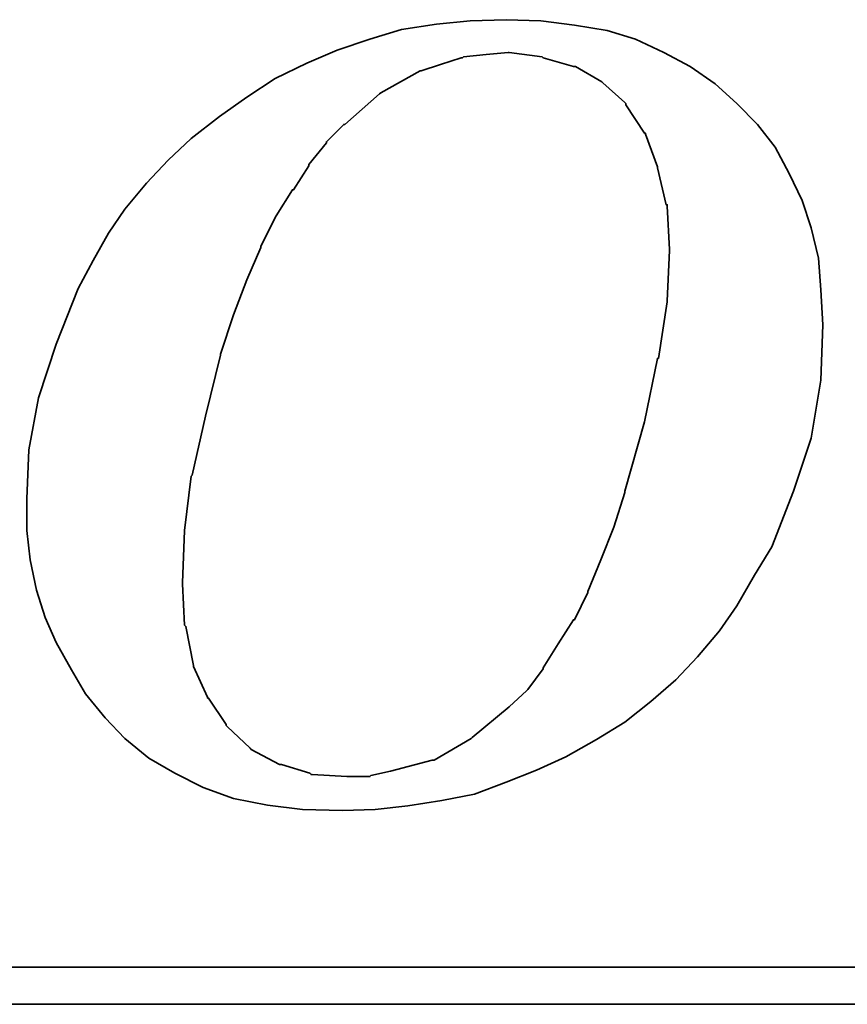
# Model space of a CAD drawing. Header units: millimetres. Extents: x -96 to 653, y -113 to 115.
# Tile 94 of 99: x 385 to 388, y 3 to 7. Entities that reach past the tile are written whole.
import ezdxf

# ---------------------------------------------------------------- set-up
doc = ezdxf.new("R2010")
doc.units = ezdxf.units.MM
doc.layers.add('DIM', color=4, linetype='Continuous')
doc.layers.add('layer 1', color=7, linetype='Continuous')

# ---------------------------------------------------------------- blocks, each defined once
blk = doc.blocks.new('TBI MOTION logo(完整正式版)')
at = {"layer": 'layer 1', "color": 22, "lineweight": 35}
for points, knots in [([(35.79625, -6.98375), (35.79625, -6.98375), (36.23125, -7.43875), (36.23125, -7.43875), (36.23125, -7.43875), (36.23125, -7.43875), (36.75625, -7.87125), (36.75625, -7.87125), (36.75625, -7.87125), (36.75625, -7.87125), (37.33125, -8.20375), (37.33125, -8.20375), (37.33125, -8.20375), (37.33125, -8.20375), (37.95625, -8.51875), (37.95625, -8.51875), (37.95625, -8.51875), (37.95625, -8.51875), (38.62625, -8.75875), (38.62625, -8.75875), (38.62625, -8.75875), (38.62625, -8.75875), (39.37125, -8.90375), (39.37125, -8.90375), (39.37125, -8.90375), (39.37125, -8.90375), (40.14125, -8.99875), (40.14125, -8.99875), (40.14125, -8.99875), (40.14125, -8.99875), (41.02625, -9.02375), (41.02625, -9.02375), (41.02625, -9.02375), (41.02625, -9.02375), (41.74625, -8.99875), (41.74625, -8.99875), (41.74625, -8.99875), (41.74625, -8.99875), (42.46625, -8.92375), (42.46625, -8.92375), (42.46625, -8.92375), (42.46625, -8.92375), (43.21125, -8.80625), (43.21125, -8.80625), (43.21125, -8.80625), (43.21125, -8.80625), (43.93125, -8.66375), (43.93125, -8.66375), (43.93125, -8.66375), (43.93125, -8.66375), (44.62625, -8.39875), (44.62625, -8.39875), (44.62625, -8.39875), (44.62625, -8.39875), (45.29625, -8.13375), (45.29625, -8.13375), (45.29625, -8.13375), (45.29625, -8.13375), (45.94625, -7.84375), (45.94625, -7.84375), (45.94625, -7.84375), (45.94625, -7.84375), (46.61625, -7.46375), (46.61625, -7.46375), (46.61625, -7.46375), (46.61625, -7.46375), (47.24125, -7.07875), (47.24125, -7.07875), (47.24125, -7.07875), (47.24125, -7.07875), (47.81625, -6.62375), (47.81625, -6.62375), (47.81625, -6.62375), (47.81625, -6.62375), (48.36875, -6.14375), (48.36875, -6.14375), (48.36875, -6.14375), (48.36875, -6.14375), (48.84625, -5.64125), (48.84625, -5.64125), (48.84625, -5.64125), (48.84625, -5.64125), (49.32625, -5.06375), (49.32625, -5.06375), (49.32625, -5.06375), (49.32625, -5.06375), (49.71125, -4.51374), (49.71125, -4.51374), (49.71125, -4.51374), (49.71125, -4.51374), (50.09625, -3.83874), (50.09625, -3.83874), (50.09625, -3.83874), (50.09625, -3.83874), (50.48125, -3.21374), (50.48125, -3.21374), (50.48125, -3.21374), (50.48125, -3.21374), (50.96125, -1.99125), (50.96125, -1.99125), (50.96125, -1.99125), (50.96125, -1.99125), (51.34375, -0.81875), (51.34375, -0.81875), (51.34375, -0.81875), (51.34375, -0.81875), (51.56125, 0.45624), (51.56125, 0.45624), (51.56125, 0.45624), (51.56125, 0.45624), (51.60625, 1.67624), (51.60625, 1.67624), (51.60625, 1.67624), (51.60625, 1.67624), (51.56125, 2.44625), (51.56125, 2.44625), (51.56125, 2.44625), (51.56125, 2.44625), (51.51125, 3.14125), (51.51125, 3.14125), (51.51125, 3.14125), (51.51125, 3.14125), (51.34375, 3.81125), (51.34375, 3.81125), (51.34375, 3.81125), (51.34375, 3.81125), (51.15125, 4.41125), (51.15125, 4.41125), (51.15125, 4.41125), (51.15125, 4.41125), (50.86125, 5.01125), (50.86125, 5.01125), (50.86125, 5.01125), (50.86125, 5.01125), (50.55125, 5.58875), (50.55125, 5.58875), (50.55125, 5.58875), (50.55125, 5.58875), (50.16625, 6.09125), (50.16625, 6.09125), (50.16625, 6.09125), (50.16625, 6.09125), (49.71125, 6.54875), (49.71125, 6.54875), (49.71125, 6.54875), (49.71125, 6.54875), (49.23125, 6.98125), (49.23125, 6.98125), (49.23125, 6.98125), (49.23125, 6.98125), (48.67875, 7.36625), (48.67875, 7.36625), (48.67875, 7.36625), (48.67875, 7.36625), (48.10375, 7.67625), (48.10375, 7.67625), (48.10375, 7.67625), (48.10375, 7.67625), (47.48125, 7.96375), (47.48125, 7.96375), (47.48125, 7.96375), (47.48125, 7.96375), (46.85625, 8.15625), (46.85625, 8.15625), (46.85625, 8.15625), (46.85625, 8.15625), (46.13625, 8.27624), (46.13625, 8.27624), (46.13625, 8.27624), (46.13625, 8.27624), (45.39125, 8.37125), (45.39125, 8.37125), (45.39125, 8.37125), (45.39125, 8.37125), (44.62625, 8.39624), (44.62625, 8.39624), (44.62625, 8.39624), (44.62625, 8.39624), (43.83625, 8.37125), (43.83625, 8.37125), (43.83625, 8.37125), (43.83625, 8.37125), (43.09125, 8.30125), (43.09125, 8.30125), (43.09125, 8.30125), (43.09125, 8.30125), (42.32125, 8.18125), (42.32125, 8.18125), (42.32125, 8.18125), (42.32125, 8.18125), (41.62875, 7.96375), (41.62875, 7.96375), (41.62875, 7.96375), (41.62875, 7.96375), (40.90625, 7.72625), (40.90625, 7.72625), (40.90625, 7.72625), (40.90625, 7.72625), (40.23624, 7.43625), (40.23624, 7.43625), (40.23624, 7.43625), (40.23624, 7.43625), (39.54124, 7.10125), (39.54124, 7.10125), (39.54124, 7.10125), (39.54124, 7.10125), (38.91625, 6.69125), (38.91625, 6.69125), (38.91625, 6.69125), (38.91625, 6.69125), (38.31625, 6.26125), (38.31625, 6.26125), (38.31625, 6.26125), (38.31625, 6.26125), (37.69125, 5.78125), (37.69125, 5.78125), (37.69125, 5.78125), (37.69125, 5.78125), (37.18625, 5.30125), (37.18625, 5.30125), (37.18625, 5.30125), (37.18625, 5.30125), (36.70625, 4.79624), (36.70625, 4.79624), (36.70625, 4.79624), (36.70625, 4.79624), (36.23125, 4.22125), (36.23125, 4.22125), (36.23125, 4.22125), (36.23125, 4.22125), (35.87124, 3.69375), (35.87124, 3.69375), (35.87124, 3.69375), (35.87124, 3.69375), (35.53125, 3.09125), (35.53125, 3.09125), (35.53125, 3.09125), (35.53125, 3.09125), (35.19875, 2.47125), (35.19875, 2.47125), (35.19875, 2.47125), (35.19875, 2.47125), (34.71625, 1.24625), (34.71625, 1.24625), (34.71625, 1.24625), (34.71625, 1.24625), (34.33125, 0.06874), (34.33125, 0.06874), (34.33125, 0.06874), (34.33125, 0.06874), (34.11625, -1.07875), (34.11625, -1.07875), (34.11625, -1.07875), (34.11625, -1.07875), (34.07125, -2.15875), (34.07125, -2.15875), (34.07125, -2.15875), (34.07125, -2.15875), (34.07125, -2.85375), (34.07125, -2.85375), (34.07125, -2.85375), (34.07125, -2.85375), (34.14125, -3.50375), (34.14125, -3.50375), (34.14125, -3.50375), (34.14125, -3.50375), (34.28625, -4.17375), (34.28625, -4.17375), (34.28625, -4.17375), (34.28625, -4.17375), (34.47625, -4.77624), (34.47625, -4.77624), (34.47625, -4.77624), (34.47625, -4.77624), (34.71625, -5.32625), (34.71625, -5.32625), (34.71625, -5.32625), (34.71625, -5.32625), (35.05375, -5.92875), (35.05375, -5.92875), (35.05375, -5.92875), (35.05375, -5.92875), (35.36375, -6.45375), (35.36375, -6.45375), (35.36375, -6.45375), (35.36375, -6.45375), (35.79625, -6.98375), (35.79625, -6.98375)], [0, 0, 0, 0, 0.01388889, 0.01388889, 0.01388889, 0.01388889, 0.02777778, 0.02777778, 0.02777778, 0.02777778, 0.04166667, 0.04166667, 0.04166667, 0.04166667, 0.05555556, 0.05555556, 0.05555556, 0.05555556, 0.06944444, 0.06944444, 0.06944444, 0.06944444, 0.08333333, 0.08333333, 0.08333333, 0.08333333, 0.09722222, 0.09722222, 0.09722222, 0.09722222, 0.11111111, 0.11111111, 0.11111111, 0.11111111, 0.125, 0.125, 0.125, 0.125, 0.13888889, 0.13888889, 0.13888889, 0.13888889, 0.15277778, 0.15277778, 0.15277778, 0.15277778, 0.16666667, 0.16666667, 0.16666667, 0.16666667, 0.18055556, 0.18055556, 0.18055556, 0.18055556, 0.19444444, 0.19444444, 0.19444444, 0.19444444, 0.20833333, 0.20833333, 0.20833333, 0.20833333, 0.22222222, 0.22222222, 0.22222222, 0.22222222, 0.23611111, 0.23611111, 0.23611111, 0.23611111, 0.25, 0.25, 0.25, 0.25, 0.26388889, 0.26388889, 0.26388889, 0.26388889, 0.27777778, 0.27777778, 0.27777778, 0.27777778, 0.29166667, 0.29166667, 0.29166667, 0.29166667, 0.30555556, 0.30555556, 0.30555556, 0.30555556, 0.31944444, 0.31944444, 0.31944444, 0.31944444, 0.33333333, 0.33333333, 0.33333333, 0.33333333, 0.34722222, 0.34722222, 0.34722222, 0.34722222, 0.36111111, 0.36111111, 0.36111111, 0.36111111, 0.375, 0.375, 0.375, 0.375, 0.38888889, 0.38888889, 0.38888889, 0.38888889, 0.40277778, 0.40277778, 0.40277778, 0.40277778, 0.41666667, 0.41666667, 0.41666667, 0.41666667, 0.43055556, 0.43055556, 0.43055556, 0.43055556, 0.44444444, 0.44444444, 0.44444444, 0.44444444, 0.45833333, 0.45833333, 0.45833333, 0.45833333, 0.47222222, 0.47222222, 0.47222222, 0.47222222, 0.48611111, 0.48611111, 0.48611111, 0.48611111, 0.5, 0.5, 0.5, 0.5, 0.51388889, 0.51388889, 0.51388889, 0.51388889, 0.52777778, 0.52777778, 0.52777778, 0.52777778, 0.54166667, 0.54166667, 0.54166667, 0.54166667, 0.55555556, 0.55555556, 0.55555556, 0.55555556, 0.56944444, 0.56944444, 0.56944444, 0.56944444, 0.58333333, 0.58333333, 0.58333333, 0.58333333, 0.59722222, 0.59722222, 0.59722222, 0.59722222, 0.61111111, 0.61111111, 0.61111111, 0.61111111, 0.625, 0.625, 0.625, 0.625, 0.63888889, 0.63888889, 0.63888889, 0.63888889, 0.65277778, 0.65277778, 0.65277778, 0.65277778, 0.66666667, 0.66666667, 0.66666667, 0.66666667, 0.68055556, 0.68055556, 0.68055556, 0.68055556, 0.69444444, 0.69444444, 0.69444444, 0.69444444, 0.70833333, 0.70833333, 0.70833333, 0.70833333, 0.72222222, 0.72222222, 0.72222222, 0.72222222, 0.73611111, 0.73611111, 0.73611111, 0.73611111, 0.75, 0.75, 0.75, 0.75, 0.76388889, 0.76388889, 0.76388889, 0.76388889, 0.77777778, 0.77777778, 0.77777778, 0.77777778, 0.79166667, 0.79166667, 0.79166667, 0.79166667, 0.80555556, 0.80555556, 0.80555556, 0.80555556, 0.81944444, 0.81944444, 0.81944444, 0.81944444, 0.83333333, 0.83333333, 0.83333333, 0.83333333, 0.84722222, 0.84722222, 0.84722222, 0.84722222, 0.86111111, 0.86111111, 0.86111111, 0.86111111, 0.875, 0.875, 0.875, 0.875, 0.88888889, 0.88888889, 0.88888889, 0.88888889, 0.90277778, 0.90277778, 0.90277778, 0.90277778, 0.91666667, 0.91666667, 0.91666667, 0.91666667, 0.93055556, 0.93055556, 0.93055556, 0.93055556, 0.94444444, 0.94444444, 0.94444444, 0.94444444, 0.95833333, 0.95833333, 0.95833333, 0.95833333, 0.97222222, 0.97222222, 0.97222222, 0.97222222, 0.98611111, 0.98611111, 0.98611111, 0.98611111, 1, 1, 1, 1]), ([(38.33875, 1.03124), (38.33875, 1.03124), (38.62625, 1.89625), (38.62625, 1.89625), (38.62625, 1.89625), (38.62625, 1.89625), (38.91625, 2.66375), (38.91625, 2.66375), (38.91625, 2.66375), (38.91625, 2.66375), (39.22625, 3.38125), (39.22625, 3.38125), (39.22625, 3.38125), (39.22625, 3.38125), (39.22625, 3.40624), (39.22625, 3.40624), (39.22625, 3.40624), (39.22625, 3.40624), (39.56124, 4.07624), (39.56124, 4.07624), (39.56124, 4.07624), (39.56124, 4.07624), (39.92125, 4.65125), (39.92125, 4.65125), (39.92125, 4.65125), (39.92125, 4.65125), (39.94625, 4.65125), (39.94625, 4.65125), (39.94625, 4.65125), (39.94625, 4.65125), (40.28125, 5.17875), (40.28125, 5.17875), (40.28125, 5.17875), (40.28125, 5.17875), (40.28125, 5.20375), (40.28125, 5.20375), (40.28125, 5.20375), (40.28125, 5.20375), (40.66875, 5.68625), (40.66875, 5.68625), (40.66875, 5.68625), (40.66875, 5.68625), (40.66875, 5.70625), (40.66875, 5.70625), (40.66875, 5.70625), (40.66875, 5.70625), (41.05124, 6.09125), (41.05124, 6.09125), (41.05124, 6.09125), (41.05124, 6.09125), (41.07625, 6.09125), (41.07625, 6.09125), (41.07625, 6.09125), (41.07625, 6.09125), (41.84125, 6.76625), (41.84125, 6.76625), (41.84125, 6.76625), (41.84125, 6.76625), (41.86625, 6.78625), (41.86625, 6.78625), (41.86625, 6.78625), (41.86625, 6.78625), (42.73125, 7.26624), (42.73125, 7.26624), (42.73125, 7.26624), (42.73125, 7.26624), (42.75625, 7.26624), (42.75625, 7.26624), (42.75625, 7.26624), (42.75625, 7.26624), (43.18625, 7.41125), (43.18625, 7.41125), (43.18625, 7.41125), (43.18625, 7.41125), (43.64125, 7.55625), (43.64125, 7.55625), (43.64125, 7.55625), (43.64125, 7.55625), (43.66625, 7.55625), (43.66625, 7.55625), (43.66625, 7.55625), (43.66625, 7.55625), (43.69125, 7.58124), (43.69125, 7.58124), (43.69125, 7.58124), (43.69125, 7.58124), (44.19125, 7.62625), (44.19125, 7.62625), (44.19125, 7.62625), (44.19125, 7.62625), (44.67125, 7.67625), (44.67125, 7.67625), (44.67125, 7.67625), (44.67125, 7.67625), (44.69625, 7.67625), (44.69625, 7.67625), (44.69625, 7.67625), (44.69625, 7.67625), (45.41875, 7.58124), (45.41875, 7.58124), (45.41875, 7.58124), (45.41875, 7.58124), (45.44125, 7.55625), (45.44125, 7.55625), (45.44125, 7.55625), (45.44125, 7.55625), (46.11125, 7.36625), (46.11125, 7.36625), (46.11125, 7.36625), (46.11125, 7.36625), (46.13625, 7.36625), (46.13625, 7.36625), (46.13625, 7.36625), (46.13625, 7.36625), (46.15875, 7.36625), (46.15875, 7.36625), (46.15875, 7.36625), (46.15875, 7.36625), (46.73625, 7.02624), (46.73625, 7.02624), (46.73625, 7.02624), (46.73625, 7.02624), (46.76125, 7.00624), (46.76125, 7.00624), (46.76125, 7.00624), (46.76125, 7.00624), (47.24125, 6.57124), (47.24125, 6.57124), (47.24125, 6.57124), (47.24125, 6.57124), (47.26625, 6.54875), (47.26625, 6.54875), (47.26625, 6.54875), (47.26625, 6.54875), (47.26625, 6.52375), (47.26625, 6.52375), (47.26625, 6.52375), (47.26625, 6.52375), (47.67375, 5.89875), (47.67375, 5.89875), (47.67375, 5.89875), (47.67375, 5.89875), (47.69625, 5.89875), (47.69625, 5.89875), (47.69625, 5.89875), (47.69625, 5.89875), (47.69625, 5.87625), (47.69625, 5.87625), (47.69625, 5.87625), (47.69625, 5.87625), (47.96125, 5.15625), (47.96125, 5.15625), (47.96125, 5.15625), (47.96125, 5.15625), (47.96125, 5.13125), (47.96125, 5.13125), (47.96125, 5.13125), (47.96125, 5.13125), (48.15125, 4.31875), (48.15125, 4.31875), (48.15125, 4.31875), (48.15125, 4.31875), (48.17625, 4.31875), (48.17625, 4.31875), (48.17625, 4.31875), (48.17625, 4.31875), (48.17625, 4.29125), (48.17625, 4.29125), (48.17625, 4.29125), (48.17625, 4.29125), (48.22625, 3.33125), (48.22625, 3.33125), (48.22625, 3.33125), (48.22625, 3.33125), (48.22625, 3.30875), (48.22625, 3.30875), (48.22625, 3.30875), (48.22625, 3.30875), (48.17625, 2.20624), (48.17625, 2.20624), (48.17625, 2.20624), (48.17625, 2.20624), (48.17625, 2.18124), (48.17625, 2.18124), (48.17625, 2.18124), (48.17625, 2.18124), (47.98375, 0.93624), (47.98375, 0.93624), (47.98375, 0.93624), (47.98375, 0.93624), (47.96125, 0.93624), (47.96125, 0.93624), (47.96125, 0.93624), (47.96125, 0.93624), (47.67375, -0.45874), (47.67375, -0.45874), (47.67375, -0.45874), (47.67375, -0.45874), (47.24125, -1.99125), (47.24125, -1.99125), (47.24125, -1.99125), (47.24125, -1.99125), (47.24125, -2.01874), (47.24125, -2.01874), (47.24125, -2.01874), (47.24125, -2.01874), (47.00125, -2.78375), (47.00125, -2.78375), (47.00125, -2.78375), (47.00125, -2.78375), (46.71125, -3.50375), (46.71125, -3.50375), (46.71125, -3.50375), (46.71125, -3.50375), (46.42625, -4.19875), (46.42625, -4.19875), (46.42625, -4.19875), (46.42625, -4.19875), (46.42625, -4.22375), (46.42625, -4.22375), (46.42625, -4.22375), (46.42625, -4.22375), (46.13625, -4.82374), (46.13625, -4.82374), (46.13625, -4.82374), (46.13625, -4.82374), (46.11125, -4.82374), (46.11125, -4.82374), (46.11125, -4.82374), (46.11125, -4.82374), (45.77625, -5.35125), (45.77625, -5.35125), (45.77625, -5.35125), (45.77625, -5.35125), (45.44125, -5.87875), (45.44125, -5.87875), (45.44125, -5.87875), (45.44125, -5.87875), (45.44125, -5.90375), (45.44125, -5.90375), (45.44125, -5.90375), (45.44125, -5.90375), (45.10625, -6.35875), (45.10625, -6.35875), (45.10625, -6.35875), (45.10625, -6.35875), (45.08125, -6.38375), (45.08125, -6.38375), (45.08125, -6.38375), (45.08125, -6.38375), (44.69625, -6.74375), (44.69625, -6.74375), (44.69625, -6.74375), (44.69625, -6.74375), (43.88375, -7.41625), (43.88375, -7.41625), (43.88375, -7.41625), (43.88375, -7.41625), (43.85625, -7.43875), (43.85625, -7.43875), (43.85625, -7.43875), (43.85625, -7.43875), (43.04125, -7.91875), (43.04125, -7.91875), (43.04125, -7.91875), (43.04125, -7.91875), (43.01625, -7.91875), (43.01625, -7.91875), (43.01625, -7.91875), (43.01625, -7.91875), (42.99625, -7.91875), (42.99625, -7.91875), (42.99625, -7.91875), (42.99625, -7.91875), (42.08125, -8.15875), (42.08125, -8.15875), (42.08125, -8.15875), (42.08125, -8.15875), (41.65125, -8.25625), (41.65125, -8.25625), (41.65125, -8.25625), (41.65125, -8.25625), (41.62875, -8.27875), (41.62875, -8.27875), (41.62875, -8.27875), (41.62875, -8.27875), (41.60125, -8.27875), (41.60125, -8.27875), (41.60125, -8.27875), (41.60125, -8.27875), (41.12125, -8.27875), (41.12125, -8.27875), (41.12125, -8.27875), (41.12125, -8.27875), (40.35624, -8.23125), (40.35624, -8.23125), (40.35624, -8.23125), (40.35624, -8.23125), (40.33125, -8.23125), (40.33125, -8.23125), (40.33125, -8.23125), (40.33125, -8.23125), (40.30625, -8.20375), (40.30625, -8.20375), (40.30625, -8.20375), (40.30625, -8.20375), (39.68375, -8.01375), (39.68375, -8.01375), (39.68375, -8.01375), (39.68375, -8.01375), (39.66124, -8.01375), (39.66124, -8.01375), (39.66124, -8.01375), (39.66124, -8.01375), (39.63625, -8.01375), (39.63625, -8.01375), (39.63625, -8.01375), (39.63625, -8.01375), (39.01125, -7.67875), (39.01125, -7.67875), (39.01125, -7.67875), (39.01125, -7.67875), (38.98875, -7.65375), (38.98875, -7.65375), (38.98875, -7.65375), (38.98875, -7.65375), (38.48625, -7.17375), (38.48625, -7.17375), (38.48625, -7.17375), (38.48625, -7.17375), (38.45875, -7.14875), (38.45875, -7.14875), (38.45875, -7.14875), (38.45875, -7.14875), (38.45875, -7.12875), (38.45875, -7.12875), (38.45875, -7.12875), (38.45875, -7.12875), (38.07625, -6.54875), (38.07625, -6.54875), (38.07625, -6.54875), (38.07625, -6.54875), (38.05125, -6.54875), (38.05125, -6.54875), (38.05125, -6.54875), (38.05125, -6.54875), (38.05125, -6.52875), (38.05125, -6.52875), (38.05125, -6.52875), (38.05125, -6.52875), (37.74125, -5.85375), (37.74125, -5.85375), (37.74125, -5.85375), (37.74125, -5.85375), (37.74125, -5.82875), (37.74125, -5.82875), (37.74125, -5.82875), (37.74125, -5.82875), (37.57375, -4.96875), (37.57375, -4.96875), (37.57375, -4.96875), (37.57375, -4.96875), (37.54625, -4.94375), (37.54625, -4.94375), (37.54625, -4.94375), (37.54625, -4.94375), (37.50125, -4.03375), (37.50125, -4.03375), (37.50125, -4.03375), (37.50125, -4.03375), (37.50125, -4.00875), (37.50125, -4.00875), (37.50125, -4.00875), (37.50125, -4.00875), (37.54625, -2.85375), (37.54625, -2.85375), (37.54625, -2.85375), (37.54625, -2.85375), (37.69125, -1.65875), (37.69125, -1.65875), (37.69125, -1.65875), (37.69125, -1.65875), (37.71624, -1.63375), (37.71624, -1.63375), (37.71624, -1.63375), (37.71624, -1.63375), (38.00375, -0.33875), (38.00375, -0.33875), (38.00375, -0.33875), (38.00375, -0.33875), (38.33875, 1.00624), (38.33875, 1.00624), (38.33875, 1.00624), (38.33875, 1.00624), (38.33875, 1.03124), (38.33875, 1.03124)], [0, 0, 0, 0, 0.01010101, 0.01010101, 0.01010101, 0.01010101, 0.02020202, 0.02020202, 0.02020202, 0.02020202, 0.03030303, 0.03030303, 0.03030303, 0.03030303, 0.04040404, 0.04040404, 0.04040404, 0.04040404, 0.05050505, 0.05050505, 0.05050505, 0.05050505, 0.06060606, 0.06060606, 0.06060606, 0.06060606, 0.07070707, 0.07070707, 0.07070707, 0.07070707, 0.08080808, 0.08080808, 0.08080808, 0.08080808, 0.09090909, 0.09090909, 0.09090909, 0.09090909, 0.1010101, 0.1010101, 0.1010101, 0.1010101, 0.11111111, 0.11111111, 0.11111111, 0.11111111, 0.12121212, 0.12121212, 0.12121212, 0.12121212, 0.13131313, 0.13131313, 0.13131313, 0.13131313, 0.14141414, 0.14141414, 0.14141414, 0.14141414, 0.15151515, 0.15151515, 0.15151515, 0.15151515, 0.16161616, 0.16161616, 0.16161616, 0.16161616, 0.17171717, 0.17171717, 0.17171717, 0.17171717, 0.18181818, 0.18181818, 0.18181818, 0.18181818, 0.19191919, 0.19191919, 0.19191919, 0.19191919, 0.2020202, 0.2020202, 0.2020202, 0.2020202, 0.21212121, 0.21212121, 0.21212121, 0.21212121, 0.22222222, 0.22222222, 0.22222222, 0.22222222, 0.23232323, 0.23232323, 0.23232323, 0.23232323, 0.24242424, 0.24242424, 0.24242424, 0.24242424, 0.25252525, 0.25252525, 0.25252525, 0.25252525, 0.26262626, 0.26262626, 0.26262626, 0.26262626, 0.27272727, 0.27272727, 0.27272727, 0.27272727, 0.28282828, 0.28282828, 0.28282828, 0.28282828, 0.29292929, 0.29292929, 0.29292929, 0.29292929, 0.3030303, 0.3030303, 0.3030303, 0.3030303, 0.31313131, 0.31313131, 0.31313131, 0.31313131, 0.32323232, 0.32323232, 0.32323232, 0.32323232, 0.33333333, 0.33333333, 0.33333333, 0.33333333, 0.34343434, 0.34343434, 0.34343434, 0.34343434, 0.35353535, 0.35353535, 0.35353535, 0.35353535, 0.36363636, 0.36363636, 0.36363636, 0.36363636, 0.37373737, 0.37373737, 0.37373737, 0.37373737, 0.38383838, 0.38383838, 0.38383838, 0.38383838, 0.39393939, 0.39393939, 0.39393939, 0.39393939, 0.4040404, 0.4040404, 0.4040404, 0.4040404, 0.41414141, 0.41414141, 0.41414141, 0.41414141, 0.42424242, 0.42424242, 0.42424242, 0.42424242, 0.43434343, 0.43434343, 0.43434343, 0.43434343, 0.44444444, 0.44444444, 0.44444444, 0.44444444, 0.45454545, 0.45454545, 0.45454545, 0.45454545, 0.46464646, 0.46464646, 0.46464646, 0.46464646, 0.47474747, 0.47474747, 0.47474747, 0.47474747, 0.48484848, 0.48484848, 0.48484848, 0.48484848, 0.49494949, 0.49494949, 0.49494949, 0.49494949, 0.50505051, 0.50505051, 0.50505051, 0.50505051, 0.51515152, 0.51515152, 0.51515152, 0.51515152, 0.52525253, 0.52525253, 0.52525253, 0.52525253, 0.53535354, 0.53535354, 0.53535354, 0.53535354, 0.54545455, 0.54545455, 0.54545455, 0.54545455, 0.55555556, 0.55555556, 0.55555556, 0.55555556, 0.56565657, 0.56565657, 0.56565657, 0.56565657, 0.57575758, 0.57575758, 0.57575758, 0.57575758, 0.58585859, 0.58585859, 0.58585859, 0.58585859, 0.5959596, 0.5959596, 0.5959596, 0.5959596, 0.60606061, 0.60606061, 0.60606061, 0.60606061, 0.61616162, 0.61616162, 0.61616162, 0.61616162, 0.62626263, 0.62626263, 0.62626263, 0.62626263, 0.63636364, 0.63636364, 0.63636364, 0.63636364, 0.64646465, 0.64646465, 0.64646465, 0.64646465, 0.65656566, 0.65656566, 0.65656566, 0.65656566, 0.66666667, 0.66666667, 0.66666667, 0.66666667, 0.67676768, 0.67676768, 0.67676768, 0.67676768, 0.68686869, 0.68686869, 0.68686869, 0.68686869, 0.6969697, 0.6969697, 0.6969697, 0.6969697, 0.70707071, 0.70707071, 0.70707071, 0.70707071, 0.71717172, 0.71717172, 0.71717172, 0.71717172, 0.72727273, 0.72727273, 0.72727273, 0.72727273, 0.73737374, 0.73737374, 0.73737374, 0.73737374, 0.74747475, 0.74747475, 0.74747475, 0.74747475, 0.75757576, 0.75757576, 0.75757576, 0.75757576, 0.76767677, 0.76767677, 0.76767677, 0.76767677, 0.77777778, 0.77777778, 0.77777778, 0.77777778, 0.78787879, 0.78787879, 0.78787879, 0.78787879, 0.7979798, 0.7979798, 0.7979798, 0.7979798, 0.80808081, 0.80808081, 0.80808081, 0.80808081, 0.81818182, 0.81818182, 0.81818182, 0.81818182, 0.82828283, 0.82828283, 0.82828283, 0.82828283, 0.83838384, 0.83838384, 0.83838384, 0.83838384, 0.84848485, 0.84848485, 0.84848485, 0.84848485, 0.85858586, 0.85858586, 0.85858586, 0.85858586, 0.86868687, 0.86868687, 0.86868687, 0.86868687, 0.87878788, 0.87878788, 0.87878788, 0.87878788, 0.88888889, 0.88888889, 0.88888889, 0.88888889, 0.8989899, 0.8989899, 0.8989899, 0.8989899, 0.90909091, 0.90909091, 0.90909091, 0.90909091, 0.91919192, 0.91919192, 0.91919192, 0.91919192, 0.92929293, 0.92929293, 0.92929293, 0.92929293, 0.93939394, 0.93939394, 0.93939394, 0.93939394, 0.94949495, 0.94949495, 0.94949495, 0.94949495, 0.95959596, 0.95959596, 0.95959596, 0.95959596, 0.96969697, 0.96969697, 0.96969697, 0.96969697, 0.97979798, 0.97979798, 0.97979798, 0.97979798, 0.98989899, 0.98989899, 0.98989899, 0.98989899, 1, 1, 1, 1]), ([(75.90875, -9.47875), (75.90875, -9.47875), (75.90875, -12.28625), (75.90875, -12.28625), (75.90875, -12.28625), (75.90875, -12.28625), (75.90875, -12.47875), (75.90875, -12.47875), (75.90875, -12.47875), (75.90875, -12.47875), (75.71625, -12.47875), (75.71625, -12.47875), (75.71625, -12.47875), (75.71625, -12.47875), (-88.32875, -12.47875), (-88.32875, -12.47875), (-88.32875, -12.47875), (-88.32875, -12.47875), (-88.32875, -13.29375), (-88.32875, -13.29375), (-88.32875, -13.29375), (-88.32875, -13.29375), (82.89125, -13.29375), (82.89125, -13.29375), (82.89125, -13.29375), (82.89125, -13.29375), (75.90875, -9.47875), (75.90875, -9.47875)], [0, 0, 0, 0, 0.14285714, 0.14285714, 0.14285714, 0.14285714, 0.28571429, 0.28571429, 0.28571429, 0.28571429, 0.42857143, 0.42857143, 0.42857143, 0.42857143, 0.57142857, 0.57142857, 0.57142857, 0.57142857, 0.71428571, 0.71428571, 0.71428571, 0.71428571, 0.85714286, 0.85714286, 0.85714286, 0.85714286, 1, 1, 1, 1])]:
    blk.add_open_spline(points, degree=3, knots=knots, dxfattribs=at)

msp = doc.modelspace()

# ---------------------------------------------------------------- block references
at = {"layer": 'DIM', "color": 7, "xscale": 0.169361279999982, "yscale": 0.169361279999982, "zscale": 0.169361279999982}
msp.add_blockref('TBI MOTION logo(完整正式版)', (379.3114, 5.4218), dxfattribs=at)

doc.saveas('drawing.dxf')
